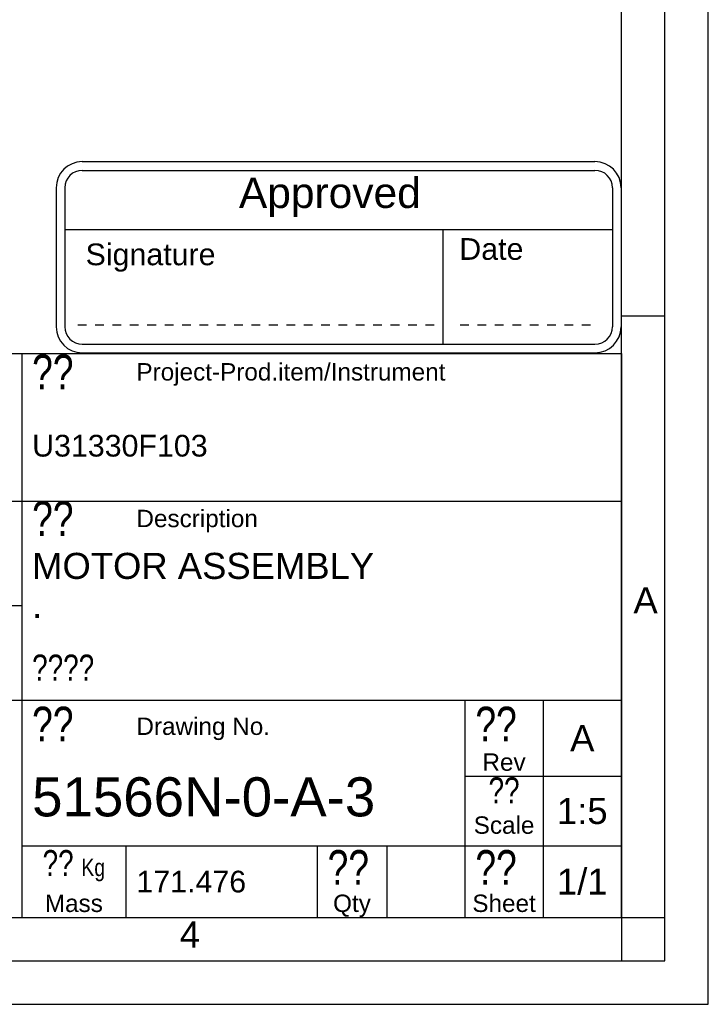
# Model space of a CAD drawing. Header units: millimetres. Extents: x 0 to 420, y 0 to 297.
# Tile 44 of 65: x 341 to 420, y 0 to 113. Entities that reach past the tile are written whole.
import ezdxf

# ---------------------------------------------------------------- set-up
doc = ezdxf.new("R2010")
doc.units = ezdxf.units.MM
doc.header["$LTSCALE"] = 23.1
doc.layers.get('0').update_dxf_attribs({"linetype": 'CONTINUOUS'})
doc.layers.add('DETAIL', color=7, linetype='CONTINUOUS')
doc.styles.add('TEXTSTYLE_10', font='arial.ttf')
doc.styles.add('TEXTSTYLE_2', font='arial.ttf')
doc.styles.add('TEXTSTYLE_3', font='arial.ttf')
doc.styles.add('TEXTSTYLE_5', font='txt', dxfattribs={"width": 0.8})

# ---------------------------------------------------------------- blocks, each defined once
blk = doc.blocks.new('APPROVED_BL3', base_point=(377.46, 85.98))
at = {"layer": 'DETAIL', "color": 1, "linetype": 'CONTINUOUS'}
for p, q in [((347.96, 96.98), (406.96, 96.98)), ((347.96, 95.98), (406.96, 95.98)), ((344.96, 93.98), (344.96, 77.98)), ((345.96, 93.98), (345.96, 77.98)), ((408.96, 93.98), (408.96, 77.98)), ((409.96, 93.98), (409.96, 77.98)), ((345.96, 89.16), (408.96, 89.16)), ((389.45, 89.16), (389.45, 75.98)), ((347.45, 78.19), (348.45, 78.19)), ((349.45, 78.19), (350.45, 78.19)), ((351.45, 78.19), (352.45, 78.19)), ((353.45, 78.19), (354.45, 78.19)), ((355.45, 78.19), (356.45, 78.19)), ((357.45, 78.19), (358.45, 78.19)), ((359.45, 78.19), (360.45, 78.19)), ((361.45, 78.19), (362.45, 78.19)), ((363.45, 78.19), (364.45, 78.19)), ((365.45, 78.19), (366.45, 78.19)), ((367.45, 78.19), (368.45, 78.19)), ((369.45, 78.19), (370.45, 78.19)), ((371.45, 78.19), (372.45, 78.19)), ((373.45, 78.19), (374.45, 78.19)), ((375.45, 78.19), (376.45, 78.19)), ((377.45, 78.19), (378.45, 78.19)), ((379.45, 78.19), (380.45, 78.19)), ((381.45, 78.19), (382.45, 78.19)), ((383.45, 78.19), (384.45, 78.19)), ((385.45, 78.19), (386.45, 78.19)), ((387.45, 78.19), (388.45, 78.19)), ((391.45, 78.19), (392.45, 78.19)), ((393.45, 78.19), (394.45, 78.19)), ((395.45, 78.19), (396.45, 78.19)), ((397.45, 78.19), (398.45, 78.19)), ((399.45, 78.19), (400.45, 78.19)), ((401.45, 78.19), (402.45, 78.19)), ((403.45, 78.19), (404.45, 78.19)), ((405.45, 78.19), (406.45, 78.19)), ((347.96, 75.98), (406.96, 75.98)), ((347.96, 74.98), (406.96, 74.98))]:
    blk.add_line(p, q, dxfattribs=at)
for centre, radius, start, end in [((347.96, 93.98), 3, 90, 180), ((406.96, 93.98), 3, 0, 90), ((347.96, 93.98), 2, 90, 180), ((406.96, 93.98), 2, 0, 90), ((347.96, 77.98), 3, 180, 270), ((347.96, 77.98), 2, 180, 270), ((406.96, 77.98), 3, 270, 360), ((406.96, 77.98), 2, 270, 360)]:
    blk.add_arc(centre, radius, start, end, dxfattribs=at)
at = {"layer": 'DETAIL', "color": 2, "linetype": 'CONTINUOUS', "style": 'TEXTSTYLE_10'}
for s, height, p in [('Approved', 3.5, (365.99, 91.65)), ('Signature', 2.5, (348.35, 85.06)), ('Date', 2.5, (391.35, 85.68))]:
    blk.add_text(s, height=height, dxfattribs=at).set_placement(p)

msp = doc.modelspace()

# ---------------------------------------------------------------- linework, layer by layer
at = {"color": 2, "linetype": 'CONTINUOUS'}
for p, q in [((420, 0), (420, 297)), ((415, 5), (415, 292)), ((410, 79.25), (415, 79.25)), ((235, 74.91189), (410, 74.91189)), ((341, 74.91189), (341, 9.99989)), ((410, 74.91189), (410, 9.99989)), ((235, 57.91189), (410, 57.91189)), ((235, 45.91189), (341, 45.91189)), ((235, 34.99989), (410, 34.99989)), ((392, 34.99989), (392, 9.99989)), ((401, 34.99989), (401, 9.99989)), ((392, 26.24989), (410, 26.24989)), ((341, 18.24989), (410, 18.24989)), ((353, 18.24989), (353, 9.99989)), ((375, 18.24989), (375, 9.99989)), ((383, 18.24989), (383, 9.99989)), ((235, 9.99989), (410, 9.99989)), ((410.00278, 10.01538), (410.00278, 5.01538)), ((410.00841, 9.99683), (415.00841, 9.99683)), ((20, 5), (415, 5)), ((237.25, 0), (420, 0))]:
    msp.add_line(p, q, dxfattribs=at)
at = {"color": 7, "linetype": 'CONTINUOUS'}
for p, q in [((410, 10), (410, 287)), ((25, 10), (410, 10))]:
    msp.add_line(p, q, dxfattribs=at)

# ---------------------------------------------------------------- block references
at = {"layer": 'DETAIL', "color": 2, "linetype": 'CONTINUOUS'}
msp.add_blockref('APPROVED_BL3', (377.46239, 85.97519), dxfattribs=at)

# ---------------------------------------------------------------- texts
at = {"color": 2, "linetype": 'CONTINUOUS', "char_height": 3, "attachment_point": 1, "line_spacing_factor": 0.9, "style": 'TEXTSTYLE_2'}
for s, insert, width in [('A', (411.3869, 47.99854), 2.7881041), ('4', (359.18334, 9.53753), 2.330855)]:
    msp.add_mtext(s, dxfattribs=dict(at, insert=insert, width=width))
at = {"layer": 'DETAIL', "color": 2, "linetype": 'CONTINUOUS', "line_spacing_factor": 0.9}
for s, insert, char_height, width, attachment_point, style in [('?? ', (342.2, 74.78689), 4, 9.6, 1, 'TEXTSTYLE_5'), ('Project-Prod.item/Instrument', (354.2, 73.78689), 2, 35.5018587, 1, 'TEXTSTYLE_3'), ('U31330F103', (342.2, 65.53689), 2.5, 20.1858736, 1, 'TEXTSTYLE_2'), ('?? ', (342.2, 57.91189), 4, 9.6, 1, 'TEXTSTYLE_5'), ('Description', (354.2, 56.91189), 2, 13.9628253, 1, 'TEXTSTYLE_3'), ('MOTOR ASSEMBLY\\P.', (342.2, 51.95589), 3, 39.267658, 1, 'TEXTSTYLE_2'), ('????', (342.2, 40.24989), 3, 9.6, 1, 'TEXTSTYLE_5'), ('??', (342.2, 34.24989), 4, 6.4, 1, 'TEXTSTYLE_5'), ('??', (393.2, 34.24989), 4, 6.4, 1, 'TEXTSTYLE_5'), ('Drawing No.', (354.2, 32.99989), 2, 15.3531599, 1, 'TEXTSTYLE_3'), ('A', (405.5, 32.12489), 3, 2.7881041, 2, 'TEXTSTYLE_2'), ('Rev', (396.5, 28.87489), 2, 4.9665428, 2, 'TEXTSTYLE_3'), ('51566N-0-A-3', (342.2, 26.12489), 4.5, 39.4628253, 1, 'TEXTSTYLE_3'), ('??', (396.5, 26.12489), 3, 4.8, 2, 'TEXTSTYLE_5'), ('1:5', (405.5, 23.74989), 3, 5.8215613, 2, 'TEXTSTYLE_3'), ('Scale', (396.5, 21.62489), 2, 6.9814126, 2, 'TEXTSTYLE_3'), ('?? \\Farial.ttf;\\H2.0;Kg', (347, 17.74989), 3, 10.6126394, 2, 'TEXTSTYLE_5'), ('??', (376.2, 17.74989), 4, 6.4, 1, 'TEXTSTYLE_5'), ('??', (393.2, 17.74989), 4, 6.4, 1, 'TEXTSTYLE_5'), ('1/1', (405.5, 15.62489), 3, 5.8215613, 2, 'TEXTSTYLE_3'), ('171.476', (354.2, 15.37489), 2.5, 12.6208178, 1, 'TEXTSTYLE_2'), ('Mass', (347, 12.62489), 2, 6.669145, 2, 'TEXTSTYLE_3'), ('Qty', (379, 12.62489), 2, 4.3420074, 2, 'TEXTSTYLE_3'), ('Sheet', (396.5, 12.62489), 2, 7.2936803, 2, 'TEXTSTYLE_3')]:
    msp.add_mtext(s, dxfattribs=dict(at, insert=insert, char_height=char_height, width=width, attachment_point=attachment_point, style=style))

doc.saveas('drawing.dxf')
